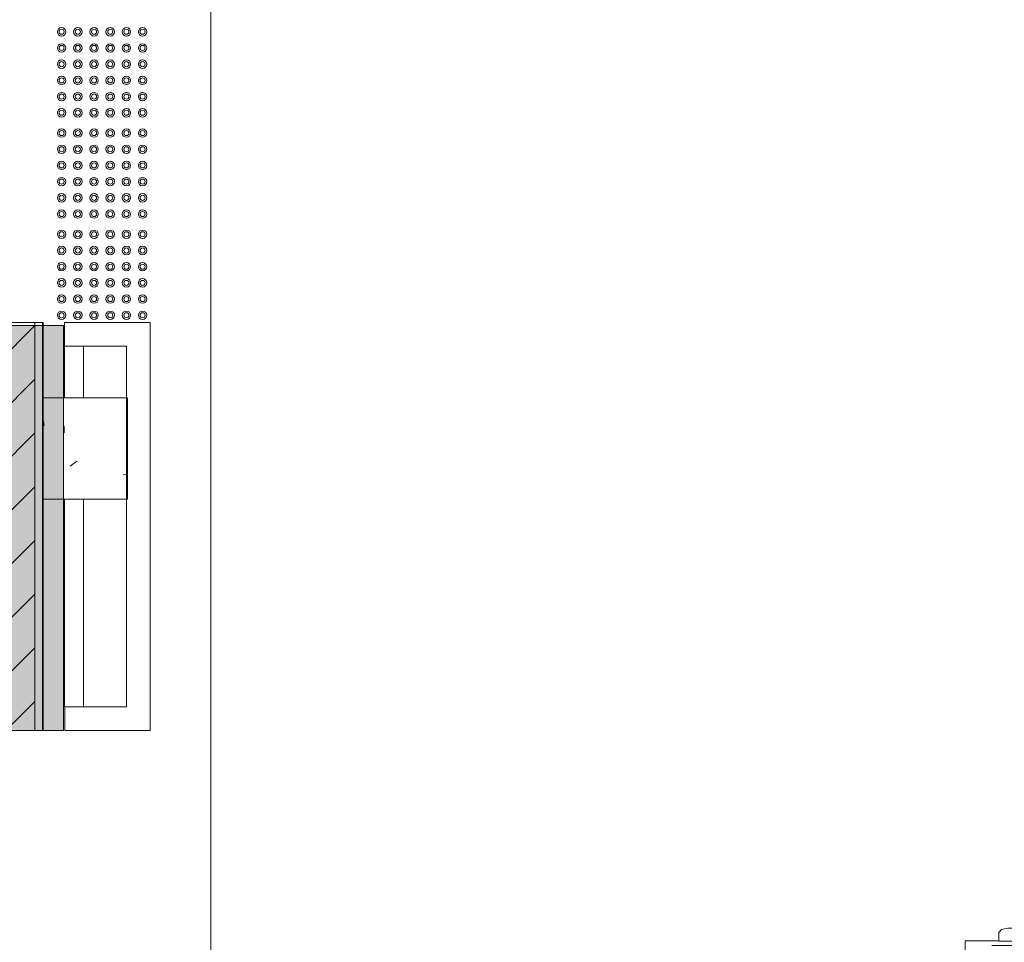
# Model space of a CAD drawing. Header units: metres. Extents: x 1.8 to 43.6, y -74.3 to -47.
# Tile 28 of 256: x 5.4 to 8.4, y -64.7 to -62. Entities that reach past the tile are written whole.
import ezdxf

# ---------------------------------------------------------------- set-up
doc = ezdxf.new("R2010")
doc.units = ezdxf.units.M
for name, color, linetype, lineweight in [('A-COLS', 7, 'Continuous', 18), ('A-FLOR', 7, 'Continuous', 18), ('A-GENM', 7, 'Continuous', 18), ('A-WALL', 7, 'Continuous', 18), ('A-WALL-PATT', 7, 'Continuous', 18), ('G-ANNO-SYMB', 7, 'Continuous', 9), ('I-WALL', 7, 'Continuous', 18), ('Q-SPCQ', 7, 'Continuous', 18), ('S-BEAM', 7, 'Continuous', 18), ('S-COLS', 7, 'Continuous', 18), ('S-FNDN', 7, 'Continuous', 18)]:
    doc.layers.add(name, color=color, linetype=linetype, lineweight=lineweight)
pattern_1 = [(50, (21.555, -62.9), (0.546555, -0.047815), [0.05715, -0.62865]), (355, (21.555, -62.9), (-0.105728, 0.573166), [0.04572, -0.50292]), (100.451, (21.601, -62.904), (0.440828, 0.525349), [0.04857, -0.53427]), (46.184, (21.555, -62.748), (0.813237, -0.12613), [0.08573, -0.94298]), (96.636, (21.623, -62.758), (0.712212, 0.742287), [0.07286, -0.80141]), (351.184, (21.555, -62.748), (0.712217, 0.742274), [0.06858, -0.75438]), (21, (21.631, -62.786), (0.454846, -0.306795), [0.05715, -0.62865]), (326, (21.631, -62.786), (0.185405, 0.55256), [0.04572, -0.50292]), (71.451, (21.669, -62.811), (0.640251, 0.245763), [0.04857, -0.53427]), (37.5, (21.555, -62.9), (0.009261, 0.2536672), [0.02515, -0.47168, 0.02515, -0.48539, -0.50482]), (37.5, (21.555, -62.9), (0.009261, 0.2536672), [-1.007, 0.02515, -0.47968]), (7.5, (21.555, -62.9), (0.2004558, 0.300546), [0.02515, -0.26594, 0.02515, -0.46025, -0.1924]), (7.5, (21.555, -62.9), (0.2004558, 0.300546), [-0.77648, 0.02515, -0.16726]), (327.5, (21.385, -62.9), (0.4067682, -0.0171882), [0.02515, -0.16535, 0.02515, -0.56921, -0.78867]), (327.5, (21.385, -62.9), (0.4067682, -0.0171882), [-0.78486, 0.02515, -0.76352]), (317.5, (21.309, -62.9), (0.444383, 0.0762794), [0.02515, -0.2225, 0.02515, -0.36957, -0.56007]), (317.5, (21.309, -62.9), (0.444383, 0.0762794), [-0.64237, 0.02515, -0.53492])]

# ---------------------------------------------------------------- blocks, each defined once
blk = doc.blocks.new('Paredes 12 - Paredes 3-6874078-TÉRREO _0_32m - FRIGORÍFICA')
at = {"layer": 'A-WALL-PATT', "true_color": 0xd2d2d2}
blk.add_hatch(color=254, dxfattribs=at).paths.add_polyline_path([(5.579, -64.092), (5.579, -62.8918), (5.0802, -62.8918), (5.0802, -63.062), (4.8759, -63.062), (4.8759, -63.162), (4.779, -63.162), (4.779, -63.712), (4.9057, -63.712), (4.9057, -63.812), (5.0979, -63.812), (5.0979, -64.092)])
at = {"layer": 'A-WALL', "color": 253, "true_color": 0xaaaaaa}
for p, q in [((5.579, -62.8918), (5.0802, -62.8918)), ((5.579, -64.092), (5.579, -62.8918)), ((5.0979, -64.092), (5.579, -64.092))]:
    blk.add_line(p, q, dxfattribs=at)
blk = doc.blocks.new('Constructions-Lifts_Liftup_easylift-900-800 - Liftup - Material - Non-skid Linoleum-7091028-TÉRREO _0_32m - FRIGORÍFICA')
at = {"layer": 'A-GENM', "color": 253, "true_color": 0xaaaaaa}
for p, q in [((-0.3525, -0.0423), (-0.3525, -0.0083)), ((-0.3495, -0.0053), (0.293, -0.0053)), ((0.308, 0), (0.45, 0)), ((0.45, 0), (0.45, -0.05)), ((0.2937, -0.0453), (-0.3495, -0.0453)), ((-0.0654, -0.0698), (-0.0647, -0.057)), ((-0.0647, -0.057), (-0.0641, -0.0484)), ((-0.0641, -0.0484), (-0.0269, -0.0509)), ((-0.0269, -0.0509), (-0.027, -0.0529)), ((-0.027, -0.0529), (-0.0129, -0.0542)), ((-0.0129, -0.0542), (-0.0114, -0.056)), ((-0.0114, -0.056), (-0.0039, -0.0567)), ((-0.0039, -0.0567), (-0.004, -0.0581)), ((-0.004, -0.0581), (0.005, -0.0584)), ((0.0062, -0.0588), (0.0065, -0.0545)), ((0.0065, -0.0545), (0.0077, -0.0535)), ((0.0077, -0.0535), (0.0114, -0.0537)), ((0.0114, -0.0537), (0.0118, -0.0544)), ((0.0118, -0.0544), (0.0121, -0.0537)), ((0.0121, -0.0537), (0.0194, -0.0542)), ((0.0233, -0.0503), (0.0297, -0.0509)), ((0.0297, -0.0509), (0.03, -0.0516)), ((0.03, -0.0516), (0.0304, -0.0509)), ((0.0304, -0.0509), (0.147, -0.0593)), ((0.1506, -0.0561), (0.159, -0.0564)), ((0.159, -0.0564), (0.1594, -0.0571)), ((0.1594, -0.0571), (0.1599, -0.0564)), ((0.1599, -0.0564), (0.2498, -0.0615)), ((0.3525, -0.05), (0.308, -0.05)), ((0.45, -0.05), (0.42, -0.05)), ((-0.0282, -0.0718), (-0.0654, -0.0698)), ((-0.028, -0.0698), (-0.0282, -0.0718)), ((-0.0138, -0.0702), (-0.028, -0.0698)), ((-0.0121, -0.0687), (-0.0138, -0.0702)), ((-0.0046, -0.0688), (-0.0121, -0.0687)), ((-0.0046, -0.0675), (-0.0046, -0.0688)), ((0.0044, -0.0682), (-0.0046, -0.0675)), ((0.0055, -0.0722), (0.0057, -0.068)), ((0.0065, -0.0734), (0.0055, -0.0722)), ((0.0102, -0.0738), (0.0065, -0.0734)), ((0.0106, -0.0731), (0.0102, -0.0738)), ((0.0109, -0.0738), (0.0106, -0.0731)), ((0.018, -0.0742), (0.0109, -0.0738)), ((0.028, -0.0788), (0.0214, -0.0786)), ((0.0284, -0.0781), (0.028, -0.0788)), ((0.0288, -0.079), (0.0284, -0.0781)), ((0.1453, -0.0875), (0.0288, -0.079)), ((0.2528, -0.0657), (0.2738, -0.067)), ((0.1569, -0.092), (0.1485, -0.0912)), ((0.1574, -0.0913), (0.1569, -0.092)), ((0.1577, -0.092), (0.1574, -0.0913)), ((0.2476, -0.0978), (0.1577, -0.092)), ((0.2721, -0.0952), (0.2511, -0.0941)), ((0.3769, -1.487), (0.3773, -1.508)), ((0.4058, -1.5073), (0.4051, -1.4864)), ((0.3734, -1.5114), (0.3761, -1.6015)), ((0.4118, -1.6006), (0.4098, -1.5105)), ((0.4167, -1.5352), (0.4167, -1.5552)), ((0.452, -1.5322), (0.4197, -1.5322)), ((0.4537, -1.5322), (0.452, -1.5322)), ((0.4567, -2.4142), (0.4567, -1.5352)), ((0.4167, -1.5552), (0.4167, -2.4142)), ((0.3761, -1.6015), (0.3768, -1.6019)), ((0.3768, -1.6019), (0.3761, -1.6023)), ((0.3761, -1.6023), (0.3766, -1.6108)), ((0.4111, -1.601), (0.4118, -1.6006)), ((0.4118, -1.6015), (0.4111, -1.601)), ((0.4118, -1.6099), (0.4118, -1.6015)), ((0.3802, -1.614), (0.3832, -1.7316)), ((0.4114, -1.7309), (0.4083, -1.6133)), ((0.3832, -1.7316), (0.3839, -1.7319)), ((0.3839, -1.7319), (0.3832, -1.7323)), ((0.3832, -1.7323), (0.3832, -1.7389)), ((0.3876, -1.7425), (0.3901, -1.8484)), ((0.4103, -1.8479), (0.4075, -1.742)), ((0.4107, -1.7313), (0.4114, -1.7309)), ((0.4114, -1.7316), (0.4107, -1.7313)), ((0.4117, -1.7382), (0.4114, -1.7316)), ((0.3901, -1.8484), (0.3909, -1.8487)), ((0.3909, -1.8487), (0.3902, -1.8491)), ((0.3902, -1.8491), (0.3904, -1.8528)), ((0.3904, -1.8528), (0.3916, -1.8539)), ((0.3916, -1.8539), (0.3958, -1.8538)), ((0.3946, -1.8641), (0.3945, -1.8716)), ((0.396, -1.8641), (0.3946, -1.8641)), ((0.3955, -1.8551), (0.396, -1.8641)), ((0.405, -1.8536), (0.4092, -1.8535)), ((0.4054, -1.8639), (0.4054, -1.8549)), ((0.4067, -1.8638), (0.4054, -1.8639)), ((0.4072, -1.8713), (0.4067, -1.8638)), ((0.4092, -1.8535), (0.4104, -1.8524)), ((0.4096, -1.8482), (0.4103, -1.8479)), ((0.4103, -1.8486), (0.4096, -1.8482)), ((0.4104, -1.8524), (0.4103, -1.8486)), ((0.3928, -1.8874), (0.3908, -1.8875)), ((0.3908, -1.8875), (0.3915, -1.9248)), ((0.3945, -1.8716), (0.3928, -1.8733)), ((0.3928, -1.8733), (0.3928, -1.8874)), ((0.4089, -1.8729), (0.4072, -1.8713)), ((0.4097, -1.887), (0.4089, -1.8729)), ((0.4118, -1.887), (0.4097, -1.887)), ((0.413, -1.9243), (0.4118, -1.887)), ((0.3915, -1.9248), (0.4044, -1.9246)), ((0.4044, -1.9246), (0.413, -1.9243)), ((0.4197, -2.4172), (0.4537, -2.4172))]:
    blk.add_line(p, q, dxfattribs=at)
for centre, radius, start, end in [((-0.3495, -0.0083), 0.003, 90, 180), ((0.308, -0.025), 0.025, 90, 270), ((-0.3495, -0.0423), 0.003, 180, 270), ((0.0233, -0.0542), 0.00393, 90, 180), ((0.1504, -0.0595), 0.00343, 88, 175.8902), ((0.0051, -0.0683), 0.000684, 25.8715, 175.8715), ((0.0057, -0.0584), 0.000684, 177.1991, 327.1991), ((0.0215, -0.075), 0.00361, 168.4716, 268.0822), ((0.1487, -0.0878), 0.00343, 175.0706, 265.0706), ((0.2531, -0.0623), 0.00334, 165.9416, 266.2485), ((0.2623, -0.0804), 0.0178, 303.4091, 348.9054), ((0.2623, -0.0806), 0.0178, 349.6157, 49.6614), ((0.251, -0.0974), 0.00334, 86.822, 187.129), ((0.3914, -1.4974), 0.0178, 99.0946, 144.5909), ((0.3912, -1.4974), 0.0178, 38.3386, 98.3843), ((0.374, -1.5081), 0.00334, 260.871, 1.178), ((0.4091, -1.5072), 0.00334, 181.7515, 282.0584), ((0.4197, -1.5352), 0.003, 90, 180), ((0.4537, -1.5352), 0.003, 0, 90), ((0.38, -1.6106), 0.00343, 182.9294, 272.9294), ((0.4083, -1.6099), 0.00343, 270, 360), ((0.3868, -1.7389), 0.00361, 179.9178, 281.9882), ((0.4081, -1.7384), 0.00361, 260.9412, 3.0116), ((0.3955, -1.8544), 0.000684, 272.1285, 62.1285), ((0.4054, -1.8542), 0.000684, 120.8009, 270.8009), ((0.4197, -2.4142), 0.003, 180, 270), ((0.4537, -2.4142), 0.003, 270, 0)]:
    blk.add_arc(centre, radius, start, end, dxfattribs=at)
at = {"layer": 'Q-SPCQ', "color": 253, "true_color": 0xaaaaaa}
for p, q in [((-0.45, 0), (-0.45, -0.05)), ((-0.36, 0), (-0.45, 0)), ((-0.36, -0.05), (-0.36, 0)), ((-0.45, -0.05), (-0.36, -0.05)), ((-0.4225, -0.0525), (-0.4225, -0.1155)), ((-0.3525, -0.05), (-0.36, -0.05)), ((-0.35, -0.055), (-0.35, -0.0525)), ((-0.35, -0.098), (-0.35, -0.055)), ((0.35, -0.0525), (0.35, -0.055)), ((0.35, -0.055), (0.35, -0.098)), ((0.42, -0.05), (0.3525, -0.05)), ((0.4225, -0.1155), (0.4225, -0.0525)), ((-0.3995, -0.1155), (-0.3995, -0.1055)), ((-0.397, -0.103), (-0.3525, -0.103)), ((-0.35, -0.1005), (-0.35, -0.098)), ((0.35, -0.098), (0.35, -0.1005)), ((0.3525, -0.103), (0.397, -0.103)), ((0.3995, -0.1055), (0.3995, -0.1155)), ((-0.42, -0.118), (-0.402, -0.118)), ((0.402, -0.118), (0.42, -0.118))]:
    blk.add_line(p, q, dxfattribs=at)
for centre, start, end in [((-0.42, -0.0525), 90, 180), ((-0.3525, -0.0525), 0, 90), ((0.3525, -0.0525), 90, 180), ((0.42, -0.0525), 360, 90), ((-0.42, -0.1155), 180, 270), ((-0.402, -0.1155), 270, 0), ((-0.397, -0.1055), 90, 180), ((-0.3525, -0.1005), 270, 0), ((0.3525, -0.1005), 180, 270), ((0.397, -0.1055), 0, 90), ((0.402, -0.1155), 180, 270), ((0.42, -0.1155), 270, 360), ((-0.419, -0.1415), 270, 360), ((-0.419, -0.1415), 270, 360), ((0.419, -0.1415), 180, 270), ((0.419, -0.1415), 180, 270)]:
    blk.add_arc(centre, 0.0025, start, end, dxfattribs=at)
at = {"layer": 'S-FNDN', "color": 253, "true_color": 0xaaaaaa}
for p, q in [((-0.398, -0.115), (0.398, -0.115)), ((-0.398, -1.512), (-0.398, -0.115)), ((0.398, -0.115), (0.398, -1.4811)), ((-0.4605, -0.144), (-0.419, -0.144)), ((-0.4605, -0.148), (-0.4605, -0.144)), ((-0.4165, -0.1415), (-0.4165, -0.118)), ((-0.4125, -0.118), (-0.4125, -0.1415)), ((0.4125, -0.1415), (0.4125, -0.118)), ((0.4165, -0.118), (0.4165, -0.1415)), ((0.419, -0.144), (0.4605, -0.144)), ((0.4605, -0.144), (0.4605, -0.148)), ((-0.4625, -0.148), (-0.4455, -0.148)), ((-0.4625, -0.258), (-0.4625, -0.148)), ((-0.419, -0.148), (-0.4605, -0.148)), ((-0.4455, -0.148), (-0.4455, -0.258)), ((-0.445, -0.258), (-0.445, -0.148)), ((-0.4315, -0.647), (-0.4315, -0.148)), ((-0.419, -0.148), (0.419, -0.148)), ((-0.4, -1.479), (-0.4, -0.148)), ((0.4, -1.479), (0.4, -0.148)), ((0.4, -0.148), (0.4, -1.479)), ((0.4605, -0.148), (0.419, -0.148)), ((0.4315, -0.647), (0.4315, -0.148)), ((0.4315, -1.479), (0.4315, -0.148)), ((0.445, -0.148), (0.445, -0.258)), ((0.4455, -0.148), (0.4625, -0.148)), ((0.4455, -0.258), (0.4455, -0.148)), ((0.4625, -0.148), (0.4625, -0.258)), ((-0.4786, -0.265), (-0.4701, -0.258)), ((-0.4701, -0.258), (-0.444, -0.258)), ((-0.4455, -0.258), (-0.4625, -0.258)), ((-0.444, -0.258), (-0.444, -0.368)), ((0.444, -0.258), (0.47, -0.258)), ((0.444, -0.368), (0.444, -0.258)), ((0.4625, -0.258), (0.4455, -0.258)), ((-0.4826, -0.284), (-0.4786, -0.265)), ((-0.4826, -0.342), (-0.4826, -0.284)), ((-0.4786, -0.361), (-0.4826, -0.342)), ((-0.4701, -0.368), (-0.4786, -0.361)), ((-0.444, -0.368), (-0.4701, -0.368)), ((-0.445, -1.348), (-0.445, -0.368)), ((0.47, -0.368), (0.444, -0.368)), ((0.445, -0.368), (0.445, -1.348)), ((-0.4315, -0.647), (-0.4315, -0.98)), ((-0.4, -0.647), (-0.4315, -0.647)), ((0.4315, -0.647), (0.4315, -0.98)), ((-0.4315, -1.479), (-0.4315, -0.98)), ((-0.4315, -0.98), (-0.4, -0.98)), ((0.4315, -1.479), (0.4315, -0.98)), ((-0.4826, -1.374), (-0.4786, -1.355)), ((-0.4786, -1.355), (-0.4701, -1.348)), ((-0.4701, -1.348), (-0.444, -1.348)), ((-0.444, -1.348), (-0.444, -1.458)), ((0.444, -1.348), (0.47, -1.348)), ((0.444, -1.458), (0.444, -1.348)), ((-0.4826, -1.432), (-0.4826, -1.374)), ((-0.4786, -1.451), (-0.4826, -1.432)), ((-0.4701, -1.458), (-0.4786, -1.451)), ((-0.444, -1.458), (-0.4701, -1.458)), ((-0.445, -1.558), (-0.445, -1.458)), ((0.47, -1.458), (0.444, -1.458)), ((0.445, -1.458), (0.445, -1.5322)), ((0.3735, -1.512), (-0.398, -1.512)), ((0.4, -1.518), (-0.4, -1.518)), ((0.3748, -1.558), (-0.445, -1.558)), ((-0.35, -1.8313), (-0.35, -1.558)), ((0.35, -1.558), (0.35, -1.8313)), ((0.4169, -1.558), (0.4109, -1.558)), ((-0.35, -1.8313), (0.35, -1.8313)), ((-0.35, -1.8461), (-0.35, -1.8313)), ((0.35, -1.8313), (-0.35, -1.8313)), ((0.35, -1.8313), (0.35, -1.8461)), ((0.35, -1.8461), (-0.35, -1.8461))]:
    blk.add_line(p, q, dxfattribs=at)
for centre, radius, start, end in [((-0.419, -0.1415), 0.0065, 270, 360), ((-0.419, -0.1415), 0.0025, 270, 360), ((0.419, -0.1415), 0.0065, 180, 270), ((0.419, -0.1415), 0.0025, 180, 270)]:
    blk.add_arc(centre, radius, start, end, dxfattribs=at)
blk = doc.blocks.new('_ARQPWR_ACS Piso tátil de alerta - 30 cm Inox-7195133-TÉRREO _0_32m - FRIGORÍFICA')
at = {"layer": 'A-GENM', "color": 253, "true_color": 0xaaaaaa}
for centre, radius, start, end in [((-0.12, 0.12), 0.0125, 0, 180), ((-0.12, 0.12), 0.0125, 180, 360), ((-0.12, 0.12), 0.0075, 360, 180), ((-0.12, 0.12), 0.0075, 180, 360), ((-0.072, 0.12), 0.0125, 0, 180), ((-0.072, 0.12), 0.0125, 180, 360), ((-0.072, 0.12), 0.0075, 360, 180), ((-0.072, 0.12), 0.0075, 180, 360), ((-0.024, 0.12), 0.0125, 0, 180), ((-0.024, 0.12), 0.0125, 180, 360), ((-0.024, 0.12), 0.0075, 360, 180), ((-0.024, 0.12), 0.0075, 180, 360), ((0.024, 0.12), 0.0125, 0, 180), ((0.024, 0.12), 0.0125, 180, 360), ((0.024, 0.12), 0.0075, 360, 180), ((0.024, 0.12), 0.0075, 180, 360), ((0.072, 0.12), 0.0125, 0, 180), ((0.072, 0.12), 0.0125, 180, 360), ((0.072, 0.12), 0.0075, 360, 180), ((0.072, 0.12), 0.0075, 180, 360), ((0.12, 0.12), 0.0125, 0, 180), ((0.12, 0.12), 0.0125, 180, 360), ((0.12, 0.12), 0.0075, 360, 180), ((0.12, 0.12), 0.0075, 180, 360), ((-0.12, 0.072), 0.0125, 0, 180), ((-0.12, 0.072), 0.0125, 180, 360), ((-0.12, 0.072), 0.0075, 360, 180), ((-0.12, 0.072), 0.0075, 180, 360), ((-0.072, 0.072), 0.0125, 0, 180), ((-0.072, 0.072), 0.0125, 180, 360), ((-0.072, 0.072), 0.0075, 360, 180), ((-0.072, 0.072), 0.0075, 180, 360), ((-0.024, 0.072), 0.0125, 0, 180), ((-0.024, 0.072), 0.0125, 180, 360), ((-0.024, 0.072), 0.0075, 360, 180), ((-0.024, 0.072), 0.0075, 180, 360), ((0.024, 0.072), 0.0125, 0, 180), ((0.024, 0.072), 0.0125, 180, 360), ((0.024, 0.072), 0.0075, 360, 180), ((0.024, 0.072), 0.0075, 180, 360), ((0.072, 0.072), 0.0125, 0, 180), ((0.072, 0.072), 0.0125, 180, 360), ((0.072, 0.072), 0.0075, 360, 180), ((0.072, 0.072), 0.0075, 180, 360), ((0.12, 0.072), 0.0125, 0, 180), ((0.12, 0.072), 0.0125, 180, 360), ((0.12, 0.072), 0.0075, 360, 180), ((0.12, 0.072), 0.0075, 180, 360), ((-0.12, 0.024), 0.0125, 0, 180), ((-0.12, 0.024), 0.0075, 360, 180), ((-0.072, 0.024), 0.0125, 0, 180), ((-0.072, 0.024), 0.0075, 360, 180), ((-0.024, 0.024), 0.0125, 0, 180), ((-0.024, 0.024), 0.0075, 360, 180), ((0.024, 0.024), 0.0125, 0, 180), ((0.024, 0.024), 0.0075, 360, 180), ((0.072, 0.024), 0.0125, 0, 180), ((0.072, 0.024), 0.0075, 360, 180), ((0.12, 0.024), 0.0125, 0, 180), ((0.12, 0.024), 0.0075, 360, 180), ((-0.12, 0.024), 0.0125, 180, 360), ((-0.12, 0.024), 0.0075, 180, 360), ((-0.072, 0.024), 0.0125, 180, 360), ((-0.072, 0.024), 0.0075, 180, 360), ((-0.024, 0.024), 0.0125, 180, 360), ((-0.024, 0.024), 0.0075, 180, 360), ((0.024, 0.024), 0.0125, 180, 360), ((0.024, 0.024), 0.0075, 180, 360), ((0.072, 0.024), 0.0125, 180, 360), ((0.072, 0.024), 0.0075, 180, 360), ((0.12, 0.024), 0.0125, 180, 360), ((0.12, 0.024), 0.0075, 180, 360), ((-0.12, -0.024), 0.0125, 0, 180), ((-0.12, -0.024), 0.0125, 180, 360), ((-0.12, -0.024), 0.0075, 360, 180), ((-0.12, -0.024), 0.0075, 180, 360), ((-0.072, -0.024), 0.0125, 0, 180), ((-0.072, -0.024), 0.0125, 180, 360), ((-0.072, -0.024), 0.0075, 360, 180), ((-0.072, -0.024), 0.0075, 180, 360), ((-0.024, -0.024), 0.0125, 0, 180), ((-0.024, -0.024), 0.0125, 180, 360), ((-0.024, -0.024), 0.0075, 360, 180), ((-0.024, -0.024), 0.0075, 180, 360), ((0.024, -0.024), 0.0125, 0, 180), ((0.024, -0.024), 0.0125, 180, 360), ((0.024, -0.024), 0.0075, 360, 180), ((0.024, -0.024), 0.0075, 180, 360), ((0.072, -0.024), 0.0125, 0, 180), ((0.072, -0.024), 0.0125, 180, 360), ((0.072, -0.024), 0.0075, 360, 180), ((0.072, -0.024), 0.0075, 180, 360), ((0.12, -0.024), 0.0125, 0, 180), ((0.12, -0.024), 0.0125, 180, 360), ((0.12, -0.024), 0.0075, 360, 180), ((0.12, -0.024), 0.0075, 180, 360), ((-0.12, -0.072), 0.0125, 0, 180), ((-0.12, -0.072), 0.0125, 180, 360), ((-0.12, -0.072), 0.0075, 360, 180), ((-0.12, -0.072), 0.0075, 180, 360), ((-0.072, -0.072), 0.0125, 0, 180), ((-0.072, -0.072), 0.0125, 180, 360), ((-0.072, -0.072), 0.0075, 360, 180), ((-0.072, -0.072), 0.0075, 180, 360), ((-0.024, -0.072), 0.0125, 0, 180), ((-0.024, -0.072), 0.0125, 180, 360), ((-0.024, -0.072), 0.0075, 360, 180), ((-0.024, -0.072), 0.0075, 180, 360), ((0.024, -0.072), 0.0125, 0, 180), ((0.024, -0.072), 0.0125, 180, 360), ((0.024, -0.072), 0.0075, 360, 180), ((0.024, -0.072), 0.0075, 180, 360), ((0.072, -0.072), 0.0125, 0, 180), ((0.072, -0.072), 0.0125, 180, 360), ((0.072, -0.072), 0.0075, 360, 180), ((0.072, -0.072), 0.0075, 180, 360), ((0.12, -0.072), 0.0125, 0, 180), ((0.12, -0.072), 0.0125, 180, 360), ((0.12, -0.072), 0.0075, 360, 180), ((0.12, -0.072), 0.0075, 180, 360), ((-0.12, -0.12), 0.0125, 0, 180), ((-0.12, -0.12), 0.0075, 360, 180), ((-0.072, -0.12), 0.0125, 0, 180), ((-0.072, -0.12), 0.0075, 360, 180), ((-0.024, -0.12), 0.0125, 0, 180), ((-0.024, -0.12), 0.0075, 360, 180), ((0.024, -0.12), 0.0125, 0, 180), ((0.024, -0.12), 0.0075, 360, 180), ((0.072, -0.12), 0.0125, 0, 180), ((0.072, -0.12), 0.0075, 360, 180), ((0.12, -0.12), 0.0125, 0, 180), ((0.12, -0.12), 0.0075, 360, 180), ((-0.12, -0.12), 0.0125, 180, 360), ((-0.12, -0.12), 0.0075, 180, 360), ((-0.072, -0.12), 0.0125, 180, 360), ((-0.072, -0.12), 0.0075, 180, 360), ((-0.024, -0.12), 0.0125, 180, 360), ((-0.024, -0.12), 0.0075, 180, 360), ((0.024, -0.12), 0.0125, 180, 360), ((0.024, -0.12), 0.0075, 180, 360), ((0.072, -0.12), 0.0125, 180, 360), ((0.072, -0.12), 0.0075, 180, 360), ((0.12, -0.12), 0.0125, 180, 360), ((0.12, -0.12), 0.0075, 180, 360)]:
    blk.add_arc(centre, radius, start, end, dxfattribs=at)
blk = doc.blocks.new('Led_Stripe_11805 - Led_Stripe_11805-7936288-TÉRREO _0_32m - FRIGORÍFICA')
at = {"layer": 'A-GENM', "color": 253, "true_color": 0xaaaaaa}
for p, q in [((5.581, -63.1904), (5.579, -63.1904)), ((5.579, -63.1904), (5.579, -63.2104)), ((5.581, -63.2104), (5.581, -63.1904)), ((5.579, -63.2104), (5.581, -63.2104))]:
    blk.add_line(p, q, dxfattribs=at)
blk = doc.blocks.new('4 GRE - ESCOLA DE CINEMA E AUDIOVISUAL CINE REX R07_rvt-1-TÉRREO _0_32m - FRIGORÍFICA')
at = {"layer": 'A-WALL-PATT', "true_color": 0xd4d4d4}
h = blk.add_hatch(dxfattribs=at)
h.set_pattern_fill('FP_10', color=254, style=0, pattern_type=2)
h.set_pattern_definition([(45, (21.555, -62.9), (-0.0795495, 0.0795495), [])])
h.paths.add_polyline_path([(5.4937, -71.4969), (5.4937, -70.6559), (5.0437, -70.6559), (5.0437, -71.4969)])
h.paths.add_polyline_path([(5.0437, -69.1513), (5.4937, -69.1513), (5.4937, -65.395), (5.0437, -65.395), (5.0437, -68.3037)])
h.paths.add_polyline_path([(5.4937, -64.0919), (5.4937, -62.8833), (5.0437, -62.8833), (5.0437, -64.0919)])
h.paths.add_polyline_path([(5.0437, -59.6037), (5.4937, -59.6037), (5.4937, -58.6419), (5.0437, -58.6419), (5.0437, -58.9292)])
h.paths.add_polyline_path([(5.4937, -57.3419), (5.4937, -53.5315), (5.0437, -53.5315), (5.0437, -57.3419)])
h.paths.add_polyline_path([(5.4937, -51.8615), (5.4937, -50.5965), (5.0437, -50.5965), (5.0437, -51.8615)])
h = blk.add_hatch(dxfattribs=at)
h.set_pattern_fill('FP_9', color=254, style=0, pattern_type=2)
h.set_pattern_definition(pattern_1)
h.paths.add_polyline_path([(5.5173, -71.4719), (5.5177, -71.1726), (5.5187, -71.1726), (5.5187, -70.9944), (5.5162, -70.9944), (5.5162, -71.4719)])
h.paths.add_polyline_path([(5.5162, -70.8994), (5.5187, -70.8994), (5.5187, -70.6559), (5.5162, -70.6559), (5.5162, -70.8603)])
h.paths.add_polyline_path([(5.5187, -69.1513), (5.5187, -68.3801), (5.5162, -68.3801), (5.5162, -69.1513)])
h.paths.add_polyline_path([(5.5187, -67.8851), (5.5187, -65.8479), (5.5162, -65.8479), (5.5162, -67.8851)])
h.paths.add_polyline_path([(5.5187, -65.6329), (5.5187, -65.395), (5.5162, -65.395), (5.5162, -65.6329)])
h.paths.add_polyline_path([(5.5187, -64.0919), (5.5187, -62.8833), (5.5162, -62.8833), (5.5162, -64.0919)])
h.paths.add_polyline_path([(5.5187, -59.6037), (5.5187, -58.6419), (5.5162, -58.6419), (5.5162, -59.6037)])
h.paths.add_polyline_path([(5.5187, -57.3419), (5.5187, -54.839), (5.5162, -54.839), (5.5162, -57.3419)])
h.paths.add_polyline_path([(5.5162, -54.344), (5.5187, -54.344), (5.5187, -54.34), (5.5162, -54.34)])
h.paths.add_polyline_path([(5.5187, -54.3315), (5.5187, -53.5315), (5.5162, -53.5315), (5.5162, -54.3315)])
h.paths.add_polyline_path([(5.5162, -51.8615), (5.5187, -51.8615), (5.5187, -51.3455), (5.5173, -51.3455), (5.5173, -51.069), (5.5162, -51.069), (5.5162, -51.6853)])
at = {"layer": 'S-COLS', "true_color": 0xaaaaaa}
h = blk.add_hatch(dxfattribs=at)
h.set_pattern_fill('FP_9', color=253, style=0, pattern_type=2)
h.set_pattern_definition(pattern_1)
h.paths.add_polyline_path([(5.7673, -63.4062), (5.7673, -63.1062), (5.5173, -63.1062), (5.5173, -63.4062), (5.5574, -63.4062)])
at = {"layer": 'A-FLOR', "color": 253, "true_color": 0xaaaaaa}
for p, q in [((5.5815, -63.1062), (5.5815, -62.9533)), ((5.5815, -64.0219), (5.5815, -63.4062)), ((5.5828, -64.0219), (5.5815, -64.0219))]:
    blk.add_line(p, q, dxfattribs=at)
at = {"layer": 'A-WALL', "color": 253, "true_color": 0xaaaaaa}
for p, q in [((5.5187, -62.8833), (5.0187, -62.8833)), ((5.4937, -62.8833), (5.4937, -64.0919)), ((5.5162, -62.8833), (5.5162, -64.0919)), ((5.5187, -64.0919), (5.5187, -62.8833)), ((5.0187, -64.0919), (5.5187, -64.0919))]:
    blk.add_line(p, q, dxfattribs=at)
at = {"layer": 'I-WALL', "color": 253, "true_color": 0xaaaaaa}
for p, q in [((5.8358, -62.8833), (5.5815, -62.8833)), ((5.5815, -62.8833), (5.5815, -62.9533)), ((5.8358, -62.9533), (5.8358, -62.8833)), ((5.5815, -62.9533), (5.7658, -62.9533)), ((5.7658, -62.9533), (5.7658, -64.0219)), ((5.8358, -64.0219), (5.8358, -62.9533)), ((5.7658, -64.0219), (5.5828, -64.0219)), ((5.5828, -64.0219), (5.5828, -64.0919)), ((5.8358, -64.0919), (5.8358, -64.0219)), ((5.5828, -64.0919), (5.8358, -64.0919))]:
    blk.add_line(p, q, dxfattribs=at)
at = {"layer": 'S-COLS', "color": 253, "true_color": 0xaaaaaa}
for p, q in [((5.5173, -63.1062), (5.5173, -63.4062)), ((5.7673, -63.1062), (5.5173, -63.1062)), ((5.7673, -63.4062), (5.7673, -63.1062)), ((5.5173, -63.4062), (5.7673, -63.4062))]:
    blk.add_line(p, q, dxfattribs=at)
at = {"layer": 'A-GENM', "color": 253, "lineweight": 18, "true_color": 0xaaaaaa}
for name, p in [('_ARQPWR_ACS Piso tátil de alerta - 30 cm Inox-7195133-TÉRREO _0_32m - FRIGORÍFICA', (5.6933, -62.1417)), ('_ARQPWR_ACS Piso tátil de alerta - 30 cm Inox-7195133-TÉRREO _0_32m - FRIGORÍFICA', (5.6933, -62.4417)), ('_ARQPWR_ACS Piso tátil de alerta - 30 cm Inox-7195133-TÉRREO _0_32m - FRIGORÍFICA', (5.6933, -62.7417)), ('Led_Stripe_11805 - Led_Stripe_11805-7936288-TÉRREO _0_32m - FRIGORÍFICA', (0, 0))]:
    blk.add_blockref(name, p, dxfattribs=at)
at = {"layer": 'A-WALL', "color": 253, "lineweight": 18, "true_color": 0xaaaaaa}
blk.add_blockref('Paredes 12 - Paredes 3-6874078-TÉRREO _0_32m - FRIGORÍFICA', (0, 0), dxfattribs=at)
at = {"layer": 'Q-SPCQ', "color": 253, "lineweight": 18, "true_color": 0xaaaaaa, "rotation": 269.9999999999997}
blk.add_blockref('Constructions-Lifts_Liftup_easylift-900-800 - Liftup - Material - Non-skid Linoleum-7091028-TÉRREO _0_32m - FRIGORÍFICA', (9.809, -65.1604), dxfattribs=at)
blk = doc.blocks.new('Family - P32-299224-TÉRREO _0_32m - FRIGORÍFICA')
at = {"layer": 'S-COLS', "color": 253, "true_color": 0xaaaaaa}
for p, q in [((-0.125, 0.15), (-0.125, -0.15)), ((0.125, 0.15), (-0.125, 0.15)), ((0.125, -0.15), (0.125, 0.15)), ((-0.125, -0.15), (0.125, -0.15))]:
    blk.add_line(p, q, dxfattribs=at)
blk = doc.blocks.new('Family - P32-301305-TÉRREO _0_32m - FRIGORÍFICA')
at = {"layer": 'S-COLS', "color": 253, "true_color": 0xaaaaaa}
for p, q in [((-0.125, 0.15), (-0.125, -0.15)), ((0.125, 0.15), (-0.125, 0.15)), ((0.125, -0.15), (0.125, 0.15)), ((-0.125, -0.15), (0.125, -0.15))]:
    blk.add_line(p, q, dxfattribs=at)
blk = doc.blocks.new('Family - VB30-300344-TÉRREO _0_32m - FRIGORÍFICA')
at = {"layer": 'S-BEAM', "color": 253, "true_color": 0xaaaaaa}
blk.add_line((0.06, 2.1971), (0.06, 1.5814), dxfattribs=at)
blk = doc.blocks.new('Family - VB30-300501-TÉRREO _0_32m - FRIGORÍFICA')
at = {"layer": 'S-BEAM', "color": 253, "true_color": 0xaaaaaa}
blk.add_line((0.06, -1.651), (0.06, -1.8038), dxfattribs=at)
blk = doc.blocks.new('ESTRUTURAL CINE REX _011_IFC-1-TÉRREO _0_32m - FRIGORÍFICA')
at = {"layer": 'A-COLS', "color": 253, "lineweight": 18, "true_color": 0xaaaaaa}
blk.add_blockref('Family - P32-301305-TÉRREO _0_32m - FRIGORÍFICA', (5.6436, -63.2562), dxfattribs=at)
at = {"layer": 'S-BEAM', "color": 253, "lineweight": 18, "true_color": 0xaaaaaa}
for name, p in [('Family - VB30-300501-TÉRREO _0_32m - FRIGORÍFICA', (5.5786, -61.3024)), ('Family - VB30-300344-TÉRREO _0_32m - FRIGORÍFICA', (5.5786, -65.6033))]:
    blk.add_blockref(name, p, dxfattribs=at)
at = {"layer": 'S-COLS', "color": 253, "lineweight": 18, "true_color": 0xaaaaaa}
blk.add_blockref('Family - P32-299224-TÉRREO _0_32m - FRIGORÍFICA', (5.6436, -63.2562), dxfattribs=at)

msp = doc.modelspace()

# ---------------------------------------------------------------- linework, layer by layer
at = {"layer": 'G-ANNO-SYMB'}
msp.add_line((6.0158, -50.4561), (6.0158, -72.716), dxfattribs=at)

# ---------------------------------------------------------------- block references
at = {"lineweight": 5}
for name in ['4 GRE - ESCOLA DE CINEMA E AUDIOVISUAL CINE REX R07_rvt-1-TÉRREO _0_32m - FRIGORÍFICA', 'ESTRUTURAL CINE REX _011_IFC-1-TÉRREO _0_32m - FRIGORÍFICA']:
    msp.add_blockref(name, (0, 0), dxfattribs=at)

doc.saveas('drawing.dxf')
